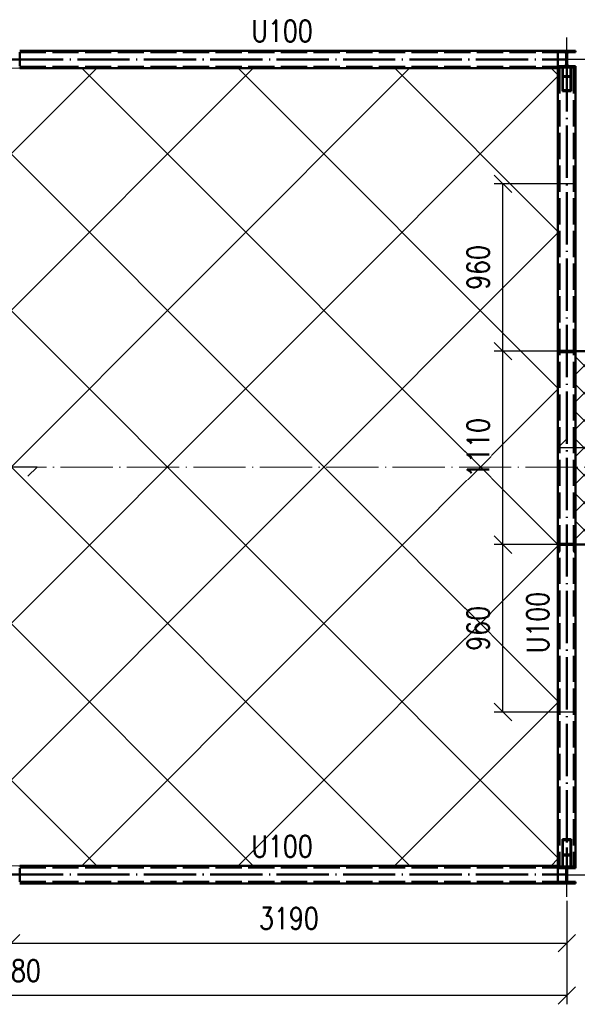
# Paper-space layout 'Layout1' of a CAD drawing. Extents: x -2 to 1083, y -36 to 422.
# Tile 4 of 67: x 185 to 249, y 119 to 232. Entities that reach past the tile are written whole.
import ezdxf

# ---------------------------------------------------------------- set-up
doc = ezdxf.new("R2010")
doc.units = 0
for name, pattern in [('ACAD_ISO02W100', [15, 12, -3]), ('ACAD_ISO04W100', [30.5, 24, -3, 0.5, -3]), ('HP_01_CER_B', [8, 5, -1, 1, -1])]:
    doc.linetypes.add(name, pattern=pattern)
doc.layers.get('0').update_dxf_attribs({"linetype": 'CONTINUOUS'})
doc.layers.get('DEFPOINTS').update_dxf_attribs({"color": 132, "linetype": 'CONTINUOUS'})
for name, color, linetype, lineweight in [('SS_1.ET-HALA_TaO-RASTR', 7, 'HP_01_CER_B', 13), ('SS_KOTY', 3, 'CONTINUOUS', 25), ('SS_LEMOVÁNÍ', 21, 'CONTINUOUS', 50), ('SS_OSY_025', 7, 'HP_01_CER_B', 25), ('SS_PODKLADY', 9, 'CONTINUOUS', 13), ('SS_POPIS_PROFILU', 13, 'CONTINUOUS', 25), ('SS_SCHODISTE', 30, 'CONTINUOUS', 50), ('SS_SLOUPY', 143, 'CONTINUOUS', 50), ('SS_SRAFY', 8, 'CONTINUOUS', 18), ('SS_ZTUŽENÍ', 81, 'CONTINUOUS', 50)]:
    doc.layers.add(name, color=color, linetype=linetype, lineweight=lineweight)
doc.styles.add('ROMANS', font='romans.shx', dxfattribs={"width": 0.8})
doc.styles.add('romans.shx', font='romans.shx', dxfattribs={"height": 5})
doc.dimstyles.new('A-1_(2.5)_50AS', dxfattribs={"dimtxt": 2.5, "dimasz": 2, "dimexe": 1, "dimexo": 2, "dimgap": 0, "dimtad": 0, "dimdec": 1, "dimlfac": 50, "dimrnd": 1, "dimtxsty": 'ROMANS', "dimblk1": 'OBLIQUE', "dimblk2": 'OBLIQUE', "dimsah": 1, "dimcen": 2, "dimclrd": 256, "dimclre": 256, "dimclrt": 256, "dimadec": 1, "dimazin": 2, "dimtfac": 0.714286, "dimtdec": 1, "dimtmove": 0, "dimatfit": 3, "dimldrblk": 'OPEN', "dimfxl": 1, "dimtvp": 1.142857, "dimtfill": 1, "dimtolj": 1, "dimlwd": -1, "dimlwe": -1, "dimarcsym": 0})
pattern_1 = [(45, (119.80502, 134.2439), (-0.04490128, 0.04490128), [])]

# ---------------------------------------------------------------- blocks, each defined once
blk = doc.blocks.new('_Oblique')
at = {"color": 0, "linetype": 'ByBlock', "lineweight": -2}
blk.add_line((-0.5, -0.5), (0.5, 0.5), dxfattribs=at)
blk = doc.blocks.new('*D81')
at = {"layer": 'DEFPOINTS', "color": 0, "transparency": 16777216}
for p in [(183.61, 133.28, -978), (247.41, 133.28, -978), (247.41, 126.41)]:
    blk.add_point(p, dxfattribs=at)
at = {"layer": 'SS_KOTY', "transparency": 16777216}
for p, q in [((183.61, 131.28), (183.61, 125.41)), ((247.41, 131.28), (247.41, 125.41)), ((183.61, 126.41), (247.41, 126.41))]:
    blk.add_line(p, q, dxfattribs=at)
at = {"layer": 'SS_KOTY', "transparency": 16777216, "xscale": 2, "yscale": 2, "zscale": 2, "rotation": 180}
blk.add_blockref('_Oblique', (183.61, 126.41), dxfattribs=at)
at = {"layer": 'SS_KOTY', "transparency": 16777216, "xscale": 2, "yscale": 2, "zscale": 2}
blk.add_blockref('_Oblique', (247.41, 126.41), dxfattribs=at)
at = {"layer": 'SS_KOTY', "transparency": 16777216, "insert": (215.51, 129.26), "char_height": 2.5, "attachment_point": 5, "style": 'ROMANS', "bg_fill": 3, "box_fill_scale": 1.1, "bg_fill_color": 256, "bg_fill_true_color": 13158600, "bg_fill_transparency": 0}
blk.add_mtext('\\A1;3190', dxfattribs=at)
blk = doc.blocks.new('_OPEN')
at = {"color": 0, "linetype": 'ByBlock'}
for p, q in [((-1, 0.167), (0, 0)), ((0, 0), (-1, -0.167)), ((0, 0), (-1, 0))]:
    blk.add_line(p, q, dxfattribs=at)
blk = doc.blocks.new('*D82')
at = {"layer": 'DEFPOINTS', "color": 0, "transparency": 16777216}
for p in [(119.81, 133.28, -978), (247.41, 133.28, -978), (119.81, 120.41)]:
    blk.add_point(p, dxfattribs=at)
at = {"layer": 'SS_KOTY', "transparency": 16777216}
for p, q in [((119.81, 131.28), (119.81, 119.41)), ((247.41, 131.28), (247.41, 119.41)), ((247.41, 120.41), (119.81, 120.41))]:
    blk.add_line(p, q, dxfattribs=at)
at = {"layer": 'SS_KOTY', "transparency": 16777216, "xscale": 2, "yscale": 2, "zscale": 2, "rotation": 180}
blk.add_blockref('_Oblique', (119.81, 120.41), dxfattribs=at)
at = {"layer": 'SS_KOTY', "transparency": 16777216, "xscale": 2, "yscale": 2, "zscale": 2}
blk.add_blockref('_Oblique', (247.41, 120.41), dxfattribs=at)
at = {"layer": 'SS_KOTY', "transparency": 16777216, "insert": (183.61, 123.26), "char_height": 2.5, "attachment_point": 5, "style": 'ROMANS', "bg_fill": 3, "box_fill_scale": 1.1, "bg_fill_color": 256, "bg_fill_true_color": 13158600, "bg_fill_transparency": 0}
blk.add_mtext('\\A1;6380', dxfattribs=at)
blk = doc.blocks.new('0KRIZ(Z)')
at = {"color": 0, "linetype": 'ByBlock', "ltscale": 0.5}
for p, q in [((0, -0.5), (0, 0.5)), ((-0.5, 0), (0.5, 0)), ((0, 0), (0, 0, 1))]:
    blk.add_line(p, q, dxfattribs=at)
blk = doc.blocks.new('*D99')
at = {"layer": 'DEFPOINTS', "color": 0, "transparency": 16777216}
for p in [(240.09, 172.14), (250.41, 172.14, -980), (250.41, 152.94)]:
    blk.add_point(p, dxfattribs=at)
at = {"layer": 'SS_KOTY', "transparency": 16777216}
for p, q in [((248.41, 172.14), (239.09, 172.14)), ((240.09, 152.94), (240.09, 172.14)), ((248.41, 152.94), (239.09, 152.94))]:
    blk.add_line(p, q, dxfattribs=at)
at = {"layer": 'SS_KOTY', "transparency": 16777216, "xscale": 2, "yscale": 2, "zscale": 2}
for p, rotation in [((240.09, 172.14), 90), ((240.09, 152.94), 270)]:
    blk.add_blockref('_Oblique', p, dxfattribs=dict(at, rotation=rotation))
at = {"layer": 'SS_KOTY', "transparency": 16777216, "insert": (237.24, 162.54), "char_height": 2.5, "attachment_point": 5, "rotation": 90, "style": 'ROMANS', "bg_fill": 3, "box_fill_scale": 1.1, "bg_fill_color": 256, "bg_fill_true_color": 13158600, "bg_fill_transparency": 0}
blk.add_mtext('\\A1;960', dxfattribs=at)
blk = doc.blocks.new('*D100')
at = {"layer": 'DEFPOINTS', "color": 0, "transparency": 16777216}
for p in [(240.09, 194.34), (250.41, 194.34), (250.41, 172.14, -980)]:
    blk.add_point(p, dxfattribs=at)
at = {"layer": 'SS_KOTY', "transparency": 16777216}
for p, q in [((248.41, 194.34), (239.09, 194.34)), ((240.09, 172.14), (240.09, 194.34)), ((248.41, 172.14), (239.09, 172.14))]:
    blk.add_line(p, q, dxfattribs=at)
at = {"layer": 'SS_KOTY', "transparency": 16777216, "xscale": 2, "yscale": 2, "zscale": 2}
for p, rotation in [((240.09, 194.34), 90), ((240.09, 172.14), 270)]:
    blk.add_blockref('_Oblique', p, dxfattribs=dict(at, rotation=rotation))
at = {"layer": 'SS_KOTY', "transparency": 16777216, "insert": (237.24, 183.24), "char_height": 2.5, "attachment_point": 5, "rotation": 90, "style": 'ROMANS', "bg_fill": 3, "box_fill_scale": 1.1, "bg_fill_color": 256, "bg_fill_true_color": 13158600, "bg_fill_transparency": 0}
blk.add_mtext('\\A1;1110', dxfattribs=at)
blk = doc.blocks.new('*D101')
at = {"layer": 'DEFPOINTS', "color": 0, "transparency": 16777216}
for p in [(240.09, 213.54), (250.41, 213.54), (250.41, 194.34)]:
    blk.add_point(p, dxfattribs=at)
at = {"layer": 'SS_KOTY', "transparency": 16777216}
for p, q in [((248.41, 213.54), (239.09, 213.54)), ((240.09, 194.34), (240.09, 213.54)), ((248.41, 194.34), (239.09, 194.34))]:
    blk.add_line(p, q, dxfattribs=at)
at = {"layer": 'SS_KOTY', "transparency": 16777216, "xscale": 2, "yscale": 2, "zscale": 2}
for p, rotation in [((240.09, 213.54), 90), ((240.09, 194.34), 270)]:
    blk.add_blockref('_Oblique', p, dxfattribs=dict(at, rotation=rotation))
at = {"layer": 'SS_KOTY', "transparency": 16777216, "insert": (237.24, 203.94), "char_height": 2.5, "attachment_point": 5, "rotation": 90, "style": 'ROMANS', "bg_fill": 3, "box_fill_scale": 1.1, "bg_fill_color": 256, "bg_fill_true_color": 13158600, "bg_fill_transparency": 0}
blk.add_mtext('\\A1;960', dxfattribs=at)

psp = doc.layouts.get("Layout1")

# ---------------------------------------------------------------- hatches: boundary and pattern name
at = {"layer": 'SS_SRAFY'}
h = psp.add_hatch(dxfattribs=at)
h.set_pattern_fill('ANSI31', color=5, scale=0.02, style=0)
h.set_pattern_definition(pattern_1)
h.paths.add_polyline_path([(246.405, 227.0439), (246.405, 226.8839), (248.405, 226.8839), (248.405, 227.0439), (247.695, 227.0439, -0.41421356), (247.455, 227.2839), (247.455, 228.4039, -0.41421356), (247.695, 228.6439), (248.405, 228.6439), (248.405, 228.8039), (246.405, 228.8039), (246.405, 228.6439), (247.115, 228.6439, -0.41421356), (247.355, 228.4039), (247.355, 227.2839, -0.41421356), (247.115, 227.0439)], flags=0)

# ---------------------------------------------------------------- linework, layer by layer
at = {"layer": 'SS_LEMOVÁNÍ', "color": 1, "linetype": 'Continuous', "ltscale": 0.25}
for p, q in [((246.405, 228.8039), (184.605, 228.8039)), ((184.605, 228.6439), (184.605, 227.0439)), ((246.405, 228.6439), (246.405, 227.0439)), ((184.605, 226.8839), (184.605, 226.8039)), ((184.605, 226.8039), (246.405, 226.8039)), ((246.405, 135.2839), (184.605, 135.2839)), ((184.605, 135.2839), (184.605, 135.2039)), ((246.405, 135.2839), (246.405, 135.2039))]:
    psp.add_line(p, q, dxfattribs=at)
at = {"layer": 'SS_LEMOVÁNÍ', "color": 3, "linetype": 'ACAD_ISO02W100', "ltscale": 0.25}
for p, q in [((184.605, 228.6339), (246.405, 228.6339)), ((184.605, 226.9739), (246.405, 226.9739)), ((184.605, 135.1139), (246.405, 135.1139))]:
    psp.add_line(p, q, dxfattribs=at)
at = {"layer": 'SS_LEMOVÁNÍ', "color": 7, "linetype": 'ACAD_ISO04W100', "ltscale": 0.25}
for p, q in [((183.605, 227.8039), (247.405, 227.8039)), ((183.605, 134.2839), (247.405, 134.2839))]:
    psp.add_line(p, q, dxfattribs=at)
at = {"layer": 'SS_PODKLADY', "color": 7, "linetype": 'Continuous', "ltscale": 0.25}
for p, q in [((246.405, 226.8039), (120.805, 226.8039)), ((120.805, 135.2839), (246.405, 135.2839))]:
    psp.add_line(p, q, dxfattribs=at)
at = {"layer": 'SS_POPIS_PROFILU', "color": 7}
for p, q in [((186.605, 181.0439, -980), (180.605, 181.0439, -980)), ((185.5444, 179.9832, -980), (186.605, 181.0439, -980))]:
    psp.add_line(p, q, dxfattribs=at)
at = {"layer": 'SS_SLOUPY', "color": 1, "linetype": 'Continuous', "ltscale": 0.25}
for p, q in [((248.405, 228.8039), (246.405, 228.8039)), ((246.405, 228.8039), (246.405, 228.6439)), ((246.405, 228.6439), (247.115, 228.6439)), ((247.355, 228.4039), (247.355, 227.2839)), ((247.455, 227.2839), (247.455, 228.4039)), ((247.695, 228.6439), (248.405, 228.6439)), ((248.405, 228.6439), (248.405, 228.8039)), ((247.115, 227.0439), (246.405, 227.0439)), ((246.405, 227.0439), (246.405, 226.8839)), ((246.405, 226.8839), (248.405, 226.8839)), ((248.405, 227.0439), (247.695, 227.0439)), ((248.405, 226.8839), (248.405, 227.0439)), ((248.405, 135.2039), (246.405, 135.2039)), ((246.405, 135.2039), (246.405, 135.0439)), ((246.405, 135.0439), (247.115, 135.0439)), ((247.695, 135.0439), (248.405, 135.0439)), ((248.405, 135.0439), (248.405, 135.2039))]:
    psp.add_line(p, q, dxfattribs=at)
at = {"layer": 'SS_SLOUPY', "color": 7, "linetype": 'ACAD_ISO04W100', "ltscale": 0.25}
for p, q in [((247.405, 227.8439), (247.405, 227.8439)), ((247.405, 134.2439), (247.405, 134.2439))]:
    psp.add_line(p, q, dxfattribs=at)
at = {"layer": 'SS_SLOUPY', "color": 1, "linetype": 'Continuous', "ltscale": 0.25, "extrusion": (-1.56969e-14, -3.78956e-14, -1)}
for centre in [(-247.115, 228.4039), (-247.115, 134.8039)]:
    psp.add_arc(centre, 0.24, 90, 180, dxfattribs=at)
at = {"layer": 'SS_SLOUPY', "color": 1, "linetype": 'Continuous', "ltscale": 0.25, "extrusion": (3.78956e-14, -1.56969e-14, -1)}
for centre in [(-247.695, 228.4039), (-247.695, 134.8039)]:
    psp.add_arc(centre, 0.24, 0, 90, dxfattribs=at)
at = {"layer": 'SS_SLOUPY', "color": 1, "linetype": 'Continuous', "ltscale": 0.25, "extrusion": (-1.56969e-14, 3.78956e-14, -1)}
psp.add_arc((-247.115, 227.2839), 0.24, 180, 270, dxfattribs=at)
at = {"layer": 'SS_SLOUPY', "color": 1, "linetype": 'Continuous', "ltscale": 0.25, "extrusion": (3.78956e-14, 1.56969e-14, -1)}
psp.add_arc((-247.695, 227.2839), 0.24, 270, 0, dxfattribs=at)
at = {"layer": 'SS_ZTUŽENÍ', "color": 7, "linetype": 'ACAD_ISO04W100', "ltscale": 0.25}
for p, q in [((247.405, 227.8439), (247.405, 225.0439)), ((247.405, 137.4106), (247.405, 134.2439))]:
    psp.add_line(p, q, dxfattribs=at)
at = {"layer": 'SS_ZTUŽENÍ', "color": 1, "linetype": 'Continuous', "ltscale": 0.25}
for p, q in [((246.905, 225.9041), (246.905, 226.8839)), ((247.905, 225.9041), (247.905, 226.8839)), ((246.905, 225.9041), (247.905, 225.9041)), ((246.905, 224.1837), (246.905, 225.9041)), ((246.965, 225.8009), (247.845, 225.8009)), ((246.965, 224.2869), (246.965, 225.8009)), ((247.845, 225.8009), (247.845, 224.2869)), ((247.905, 224.1837), (247.905, 225.9041)), ((246.905, 224.1837), (247.905, 224.1837)), ((246.965, 224.2869), (247.845, 224.2869)), ((247.905, 138.3469), (246.905, 138.3469)), ((246.905, 136.4742), (246.905, 138.3469)), ((247.845, 138.2345), (246.965, 138.2345)), ((246.965, 136.5866), (246.965, 138.2345)), ((247.845, 138.2345), (247.845, 136.5866)), ((247.905, 136.4742), (247.905, 138.3469)), ((247.905, 136.4742), (246.905, 136.4742)), ((246.905, 135.2039), (246.905, 136.4742)), ((247.845, 136.5866), (246.965, 136.5866)), ((247.905, 135.2039), (247.905, 136.4742))]:
    psp.add_line(p, q, dxfattribs=at)
at = {"layer": 'SS_ZTUŽENÍ', "color": 3, "linetype": 'ACAD_ISO02W100', "ltscale": 0.25}
for p, q in [((246.965, 225.8009), (246.965, 226.8839)), ((247.845, 226.8839), (247.845, 225.8009)), ((246.965, 135.2039), (246.965, 136.5866)), ((247.845, 136.5866), (247.845, 135.2039))]:
    psp.add_line(p, q, dxfattribs=at)

# ---------------------------------------------------------------- block references
at = {"layer": 'SS_OSY_025', "xscale": 5, "yscale": 5}
psp.add_blockref('0KRIZ(Z)', (247.405, 227.8439, 978), dxfattribs=at)

# ---------------------------------------------------------------- texts
at = {"layer": 'SS_POPIS_PROFILU', "color": 13, "style": 'romans.shx', "width": 0.8}
for p in [(211.2181, 229.8249), (211.2181, 136.2839)]:
    psp.add_text('U100', height=2.5, dxfattribs=at).set_placement(p)

# ---------------------------------------------------------------- dimensions: what is measured, and where the dimension line sits
at = {"layer": 'SS_KOTY'}
dim = psp.add_linear_dim(base=(240.0941, 172.1439), p1=(250.405, 152.9439), p2=(250.405, 172.1439, -980), angle=90, dimstyle='A-1_(2.5)_50AS', dxfattribs=at)
dim.commit()
dim.dimension.update_dxf_attribs({"geometry": '*D99', "text_midpoint": (237.237, 162.5439)})
dim = psp.add_linear_dim(base=(247.405, 126.4056), p1=(183.605, 133.2839, -978), p2=(247.405, 133.2839, -978), dimstyle='A-1_(2.5)_50AS', override={"dimtmove": 1}, dxfattribs=at)
dim.commit()
dim.dimension.update_dxf_attribs({"geometry": '*D81', "text_midpoint": (215.505, 129.2627)})

# ---------------------------------------------------------------- next in the draw order: texts
at = {"layer": 'SS_POPIS_PROFILU', "color": 13, "style": 'romans.shx', "width": 0.8}
psp.add_text('U100', height=2.5, rotation=90, dxfattribs=at).set_placement((245.3386, 159.6992))

# ---------------------------------------------------------------- next in the draw order: dimensions: what is measured, and where the dimension line sits
at = {"layer": 'SS_KOTY'}
dim = psp.add_linear_dim(base=(240.0941, 194.3439), p1=(250.405, 172.1439, -980), p2=(250.405, 194.3439), angle=90, dimstyle='A-1_(2.5)_50AS', override={"dimtmove": 1}, dxfattribs=at)
dim.commit()
dim.dimension.update_dxf_attribs({"geometry": '*D100', "text_midpoint": (237.237, 183.2439)})
dim = psp.add_linear_dim(base=(119.805, 120.4056), p1=(247.405, 133.2839, -978), p2=(119.805, 133.2839, -978), dimstyle='A-1_(2.5)_50AS', override={"dimtmove": 1}, dxfattribs=at)
dim.commit()
dim.dimension.update_dxf_attribs({"geometry": '*D82', "text_midpoint": (183.605, 123.2627)})

# ---------------------------------------------------------------- next in the draw order: hatches: boundary and pattern name
at = {"layer": 'SS_SRAFY'}
h = psp.add_hatch(dxfattribs=at)
h.set_pattern_fill('ANSI31', color=5, scale=0.02, style=0)
h.set_pattern_definition(pattern_1)
h.paths.add_polyline_path([(248.3581, 171.2439), (248.405, 171.2439), (248.405, 172.2439), (246.405, 172.2439), (246.405, 171.2439), (246.4519, 171.2439, 0.39102058), (246.5416, 171.3267), (246.5929, 171.9675, -0.39101977), (246.7624, 172.1239), (248.0477, 172.1239, -0.39102054), (248.2171, 171.9675), (248.2684, 171.3267, 0.39101973)], flags=0)
h = psp.add_hatch(dxfattribs=at)
h.set_pattern_fill('ANSI31', color=5, scale=0.02, style=0)
h.set_pattern_definition(pattern_1)
h.paths.add_polyline_path([(246.405, 133.4439), (246.405, 133.2839), (248.405, 133.2839), (248.405, 133.4439), (247.695, 133.4439, -0.41421356), (247.455, 133.6839), (247.455, 134.8039, -0.41421356), (247.695, 135.0439), (248.405, 135.0439), (248.405, 135.2039), (246.405, 135.2039), (246.405, 135.0439), (247.115, 135.0439, -0.41421356), (247.355, 134.8039), (247.355, 133.6839, -0.41421356), (247.115, 133.4439)], flags=0)

# ---------------------------------------------------------------- next in the draw order: linework, layer by layer
at = {"layer": 'SS_1.ET-HALA_TaO-RASTR', "linetype": 'ACAD_ISO04W100', "ltscale": 0.25}
psp.add_line((82.5457, 181.0439), (284.3692, 181.0439), dxfattribs=at)
at = {"layer": 'SS_LEMOVÁNÍ', "color": 1, "linetype": 'Continuous', "ltscale": 0.25}
for p, q in [((248.405, 172.2439), (246.405, 172.2439)), ((246.405, 172.2439), (246.405, 171.2439)), ((246.5416, 171.3267), (246.5929, 171.9675)), ((246.7624, 172.1239), (248.0477, 172.1239)), ((248.2171, 171.9675), (248.2684, 171.3267)), ((248.405, 171.2439), (248.405, 172.2439)), ((246.405, 171.2439), (246.405, 135.2839)), ((246.405, 171.2439), (246.4519, 171.2439)), ((248.3581, 171.2439), (248.405, 171.2439)), ((248.405, 135.2039), (248.405, 171.2439)), ((184.605, 135.0439), (184.605, 133.4439)), ((246.405, 135.0439), (246.405, 133.4439)), ((184.605, 133.2839), (246.405, 133.2839))]:
    psp.add_line(p, q, dxfattribs=at)
at = {"layer": 'SS_LEMOVÁNÍ', "color": 7, "linetype": 'ACAD_ISO04W100', "ltscale": 0.25}
psp.add_line((247.405, 172.2439), (247.405, 172.2439), dxfattribs=at)
at = {"layer": 'SS_LEMOVÁNÍ', "color": 3, "linetype": 'ACAD_ISO02W100', "ltscale": 0.25}
psp.add_line((184.605, 133.4539), (246.405, 133.4539), dxfattribs=at)
at = {"layer": 'SS_LEMOVÁNÍ', "color": 1, "linetype": 'Continuous', "ltscale": 0.25, "extrusion": (5.17585e-14, -2.39015e-14, -1)}
psp.add_arc((-246.7624, 171.9539), 0.17, 4.574, 90, dxfattribs=at)
at = {"layer": 'SS_LEMOVÁNÍ', "color": 1, "linetype": 'Continuous', "ltscale": 0.25, "extrusion": (-2.21603e-14, -5.34997e-14, -1)}
psp.add_arc((-248.0477, 171.9539), 0.17, 90, 175.426, dxfattribs=at)
at = {"layer": 'SS_LEMOVÁNÍ', "color": 1, "linetype": 'Continuous', "ltscale": 0.25}
for centre, start, end in [((246.4519, 171.3339), 270, 355.426), ((248.3581, 171.3339), 184.574, 270)]:
    psp.add_arc(centre, 0.09, start, end, dxfattribs=at)
at = {"layer": 'SS_POPIS_PROFILU', "color": 7}
for p, q in [((246.405, 183.2439, -980), (247.4657, 184.3046, -980)), ((252.405, 183.2439, -980), (246.405, 183.2439, -980))]:
    psp.add_line(p, q, dxfattribs=at)
at = {"layer": 'SS_SCHODISTE', "color": 7, "linetype": 'Continuous', "ltscale": 0.25}
psp.add_line((248.405, 172.1439), (250.405, 172.1439), dxfattribs=at)
at = {"layer": 'SS_SLOUPY', "color": 1, "linetype": 'Continuous', "ltscale": 0.25}
for p, q in [((247.355, 134.8039), (247.355, 133.6839)), ((247.455, 133.6839), (247.455, 134.8039)), ((247.115, 133.4439), (246.405, 133.4439)), ((246.405, 133.4439), (246.405, 133.2839)), ((248.405, 133.4439), (247.695, 133.4439)), ((248.405, 133.2839), (248.405, 133.4439)), ((246.405, 133.2839), (248.405, 133.2839))]:
    psp.add_line(p, q, dxfattribs=at)
at = {"layer": 'SS_SLOUPY', "color": 1, "linetype": 'Continuous', "ltscale": 0.25, "extrusion": (-1.56969e-14, 3.78956e-14, -1)}
psp.add_arc((-247.115, 133.6839), 0.24, 180, 270, dxfattribs=at)
at = {"layer": 'SS_SLOUPY', "color": 1, "linetype": 'Continuous', "ltscale": 0.25, "extrusion": (3.78956e-14, 1.56969e-14, -1)}
psp.add_arc((-247.695, 133.6839), 0.24, 270, 0, dxfattribs=at)

# ---------------------------------------------------------------- next in the draw order: block references
at = {"layer": 'SS_OSY_025', "xscale": 5, "yscale": 5}
psp.add_blockref('0KRIZ(Z)', (247.405, 134.2439), dxfattribs=at)

# ---------------------------------------------------------------- next in the draw order: dimensions: what is measured, and where the dimension line sits
at = {"layer": 'SS_KOTY'}
dim = psp.add_linear_dim(base=(240.0941, 213.5439), p1=(250.405, 194.3439), p2=(250.405, 213.5439), angle=90, dimstyle='A-1_(2.5)_50AS', override={"dimtmove": 1}, dxfattribs=at)
dim.commit()
dim.dimension.update_dxf_attribs({"geometry": '*D101', "text_midpoint": (237.237, 203.9439)})

# ---------------------------------------------------------------- next in the draw order: hatches: boundary and pattern name
at = {"layer": 'SS_SRAFY'}
h = psp.add_hatch(dxfattribs=at)
h.set_pattern_fill('ANSI37', color=8, scale=4, style=0)
h.set_pattern_definition([(45, (183.605, 181.044), (-8.9803, 8.9803), []), (135, (183.605, 181.044), (-8.9803, -8.9803), [])])
h.paths.add_polyline_path([(120.805, 135.2839), (246.405, 135.2839), (246.405, 226.8039), (120.805, 226.8039)], flags=0)
h = psp.add_hatch(dxfattribs=at)
h.set_pattern_fill('ANSI31', color=5, scale=0.02, style=0)
h.set_pattern_definition(pattern_1)
h.paths.add_polyline_path([(246.4519, 195.2439), (246.405, 195.2439), (246.405, 194.2439), (248.405, 194.2439), (248.405, 195.2439), (248.3581, 195.2439, 0.39102058), (248.2684, 195.1611), (248.2171, 194.5203, -0.39101977), (248.0477, 194.3639), (246.7624, 194.3639, -0.39102054), (246.5929, 194.5203), (246.5416, 195.1611, 0.39101973)], flags=0)
h = psp.add_hatch(dxfattribs=at)
h.set_pattern_fill('ANSI37', color=8, scale=0.7, style=0)
h.set_pattern_definition([(45, (249.405, 183.244), (-1.57154, 1.57154), []), (135, (249.405, 183.244), (-1.57154, -1.57154), [])])
h.paths.add_polyline_path([(248.405, 172.1439), (250.405, 172.1439), (250.405, 194.3439), (248.405, 194.3439)], flags=0)

# ---------------------------------------------------------------- next in the draw order: linework, layer by layer
at = {"layer": 'SS_LEMOVÁNÍ', "color": 7, "linetype": 'ACAD_ISO04W100', "ltscale": 0.25}
for p, q in [((247.405, 227.8439), (247.405, 134.2439)), ((247.405, 194.2439), (247.405, 194.2439))]:
    psp.add_line(p, q, dxfattribs=at)
at = {"layer": 'SS_LEMOVÁNÍ', "color": 1, "linetype": 'Continuous', "ltscale": 0.25}
for p, q in [((246.405, 226.8839), (246.405, 195.2439)), ((248.405, 195.2439), (248.405, 226.8839)), ((246.4519, 195.2439), (246.405, 195.2439)), ((246.405, 195.2439), (246.405, 194.2439)), ((246.5929, 194.5203), (246.5416, 195.1611)), ((248.0477, 194.3639), (246.7624, 194.3639)), ((248.2684, 195.1611), (248.2171, 194.5203)), ((248.405, 195.2439), (248.3581, 195.2439)), ((248.405, 194.2439), (248.405, 195.2439)), ((246.405, 194.2439), (246.405, 172.2439)), ((246.405, 194.2439), (248.405, 194.2439)), ((248.405, 172.2439), (248.405, 194.2439))]:
    psp.add_line(p, q, dxfattribs=at)
at = {"layer": 'SS_LEMOVÁNÍ', "color": 3, "linetype": 'ACAD_ISO02W100', "ltscale": 0.25}
for p, q in [((246.575, 226.8839), (246.575, 135.2039)), ((248.235, 226.8839), (248.235, 135.2039))]:
    psp.add_line(p, q, dxfattribs=at)
at = {"layer": 'SS_LEMOVÁNÍ', "color": 1, "linetype": 'Continuous', "ltscale": 0.25}
for centre, start, end in [((246.4519, 195.1539), 4.574, 90), ((248.3581, 195.1539), 90, 175.426)]:
    psp.add_arc(centre, 0.09, start, end, dxfattribs=at)
at = {"layer": 'SS_LEMOVÁNÍ', "color": 1, "linetype": 'Continuous', "ltscale": 0.25, "extrusion": (5.17585e-14, 2.39015e-14, -1)}
psp.add_arc((-246.7624, 194.5339), 0.17, 270, 355.426, dxfattribs=at)
at = {"layer": 'SS_LEMOVÁNÍ', "color": 1, "linetype": 'Continuous', "ltscale": 0.25, "extrusion": (-2.21603e-14, 5.34997e-14, -1)}
psp.add_arc((-248.0477, 194.5339), 0.17, 184.574, 270, dxfattribs=at)
at = {"layer": 'SS_PODKLADY', "color": 7, "linetype": 'Continuous', "ltscale": 0.25}
psp.add_line((246.405, 226.8039), (246.405, 135.2839), dxfattribs=at)
at = {"layer": 'SS_SCHODISTE', "color": 7, "linetype": 'Continuous', "ltscale": 0.25}
for p in [(250.405, 194.3439), (248.405, 172.1439)]:
    psp.add_line(p, (248.405, 194.3439), dxfattribs=at)

doc.saveas('drawing.dxf')
